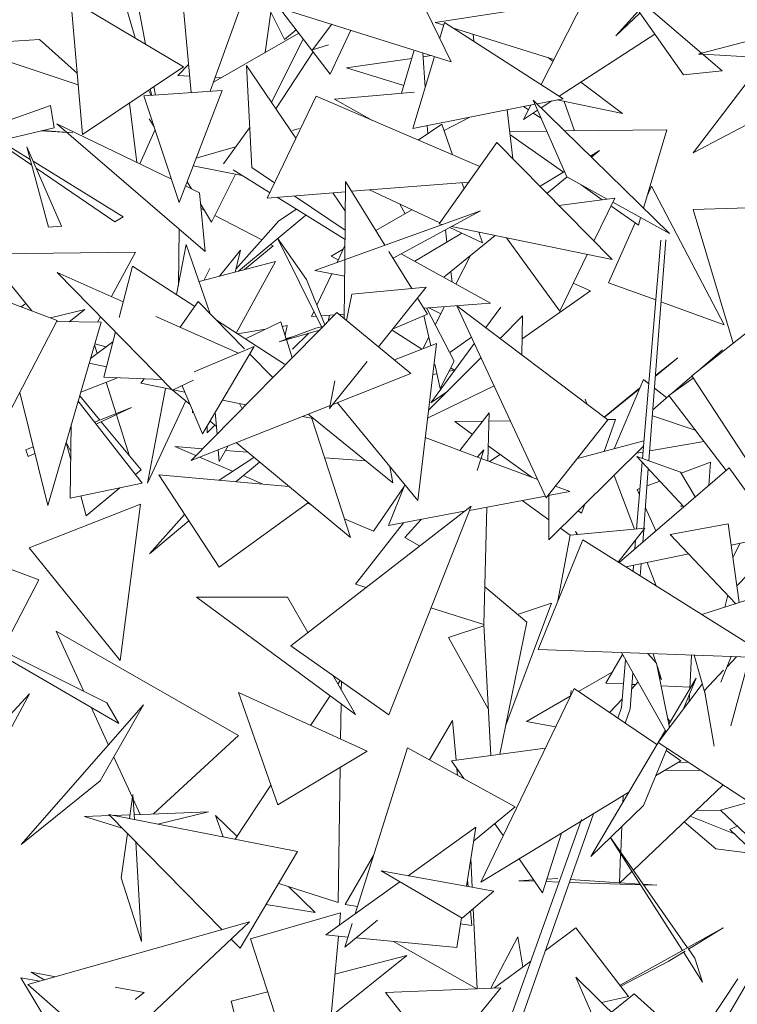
# Model space of a CAD drawing. Header units: metres. Extents: x -14.5 to 19.7, y -19.1 to 4.
# Tile 169 of 218: x 17.358 to 17.521, y 3.447 to 3.671. Entities that reach past the tile are written whole.
import ezdxf

# ---------------------------------------------------------------- set-up
doc = ezdxf.new("R2010")
doc.units = ezdxf.units.M
doc.layers.add('G-IMPT', color=7, linetype='Continuous', lineweight=5)
doc.layers.add('L-PLNT', color=7, linetype='Continuous', lineweight=5, true_color=0x005900)

# ---------------------------------------------------------------- blocks, each defined once
blk = doc.blocks.new('ÁRVORES ORNAMENTAIS - Pequeno e Médio Porte - Ipê-roxo-2976198-A')
at = {"layer": 'G-IMPT', "color": 253, "true_color": 0xaaaaaa}
for p, q in [((6.9067, 3.69319), (6.91208, 3.66529)), ((6.96543, 3.69419), (6.98152, 3.66128)), ((6.90351, 3.68808), (6.9097, 3.66671)), ((6.91993, 3.68163), (6.92244, 3.65427)), ((6.94366, 3.66632), (6.93731, 3.67905)), ((6.95402, 3.65846), (6.93802, 3.67938)), ((7.00195, 3.65608), (7.01445, 3.68062)), ((7.01932, 3.6796), (7.04308, 3.65921)), ((7.01932, 3.6796), (7.03425, 3.65829)), ((6.89777, 3.64474), (6.89512, 3.67543)), ((6.92069, 3.66015), (6.89512, 3.67543)), ((7.01183, 3.67547), (6.97784, 3.67023)), ((6.93365, 3.67367), (6.92675, 3.65457)), ((6.94054, 3.67256), (6.93922, 3.66335)), ((6.94336, 3.67322), (6.98152, 3.66128)), ((7.0189, 3.66719), (7.02404, 3.67286)), ((7.0189, 3.66719), (7.02439, 3.67235)), ((7.06069, 3.6724), (7.03648, 3.64055)), ((6.94998, 3.66396), (6.95436, 3.66978)), ((6.97784, 3.67023), (6.9798, 3.66962)), ((6.97891, 3.66662), (6.97998, 3.67023)), ((6.97998, 3.67023), (7.00693, 3.65287)), ((6.92751, 3.65667), (6.94692, 3.66775)), ((6.94366, 3.66632), (6.94632, 3.66853)), ((6.95869, 3.66842), (6.95402, 3.65846)), ((6.98201, 3.66893), (7.00485, 3.66178)), ((6.98652, 3.66752), (6.98665, 3.66594)), ((7.02775, 3.66756), (7.00604, 3.65344)), ((7.0384, 3.66323), (7.05747, 3.66816)), ((6.88799, 3.66632), (6.86942, 3.66509)), ((6.88799, 3.66632), (6.89658, 3.65859)), ((6.94791, 3.66645), (6.94068, 3.65202)), ((6.86942, 3.66509), (6.89679, 3.65605)), ((6.94168, 3.65054), (6.95014, 3.66354)), ((6.95362, 3.66512), (6.94998, 3.66396)), ((6.9731, 3.66391), (6.97024, 3.65414)), ((6.97509, 3.66329), (6.97557, 3.65539)), ((7.03766, 3.66303), (7.03831, 3.6632)), ((7.03836, 3.663), (7.03766, 3.66303)), ((6.97255, 3.66205), (6.95773, 3.65987)), ((6.97281, 3.64614), (6.97768, 3.66248)), ((6.97699, 3.6627), (6.97514, 3.66243)), ((7.0035, 3.66221), (7.00464, 3.66135)), ((7.05292, 3.66218), (7.03869, 3.66298)), ((6.89777, 3.64474), (6.92069, 3.66015)), ((6.92185, 3.66066), (6.9194, 3.65813)), ((6.93618, 3.63721), (6.93499, 3.66041)), ((6.93499, 3.66041), (6.94619, 3.64389)), ((6.95773, 3.65987), (6.97074, 3.65585)), ((7.04308, 3.65921), (7.03425, 3.65829)), ((6.9194, 3.65813), (6.9221, 3.65799)), ((6.92788, 3.65769), (6.92917, 3.65762)), ((7.01092, 3.65662), (7.02041, 3.64948)), ((7.03648, 3.64055), (7.07042, 3.6585)), ((6.9117, 3.65351), (6.92948, 3.65476)), ((6.91272, 3.65479), (6.91338, 3.65363)), ((6.91309, 3.65504), (6.91349, 3.65364)), ((6.91394, 3.65562), (6.91431, 3.6537)), ((6.91973, 3.62929), (6.92948, 3.65476)), ((6.97312, 3.65439), (6.95501, 3.6528)), ((6.90843, 3.6519), (6.91011, 3.63839)), ((6.91973, 3.62929), (6.9117, 3.65351)), ((6.93967, 3.6303), (6.9508, 3.65349)), ((6.9508, 3.65349), (6.98799, 3.63746)), ((6.95501, 3.6528), (6.96365, 3.64795)), ((7.00778, 3.63514), (7.00013, 3.65257)), ((7.00013, 3.65257), (7.03107, 3.62221)), ((7.00101, 3.6517), (7.00693, 3.65287)), ((7.00439, 3.65237), (7.00195, 3.65078)), ((7.02041, 3.64948), (7.00557, 3.6526)), ((7.00719, 3.65226), (7.00952, 3.64558)), ((6.89048, 3.65137), (6.85132, 3.63729)), ((6.89048, 3.65137), (6.89128, 3.64628)), ((6.97281, 3.64614), (7.00055, 3.65161)), ((6.99549, 3.63928), (6.9942, 3.65036)), ((6.99903, 3.65035), (6.9979, 3.65109)), ((6.99792, 3.64816), (6.99958, 3.65142)), ((7.00114, 3.65026), (6.99792, 3.64816)), ((7.00194, 3.64845), (7.00015, 3.64961)), ((6.91291, 3.64833), (6.91403, 3.64646)), ((6.9799, 3.64567), (6.98577, 3.6487)), ((6.89128, 3.64628), (6.86575, 3.64012)), ((6.88837, 3.64558), (6.89554, 3.6451)), ((6.88872, 3.64567), (6.89554, 3.6451)), ((6.92563, 3.61816), (6.89195, 3.64717)), ((6.91797, 3.63458), (6.89195, 3.64717)), ((6.91075, 3.63808), (6.91422, 3.64589)), ((6.92977, 3.63808), (6.93572, 3.64629)), ((6.947, 3.64607), (6.94544, 3.64563)), ((6.97941, 3.64712), (6.97402, 3.64348)), ((6.97608, 3.64679), (6.97619, 3.64495)), ((6.97941, 3.64712), (6.98179, 3.64013)), ((7.00323, 3.64551), (6.99477, 3.64541)), ((7.03051, 3.64583), (7.00728, 3.64556)), ((7.02519, 3.62799), (7.03051, 3.64583)), ((6.88623, 3.63775), (6.87833, 3.64316)), ((6.87904, 3.64333), (6.88587, 3.63909)), ((6.99188, 3.64295), (6.97875, 3.62442)), ((6.99188, 3.64295), (7.01804, 3.61634)), ((7.00699, 3.63615), (6.99485, 3.64471)), ((6.89001, 3.62369), (6.8851, 3.64197)), ((6.89297, 3.62388), (6.8851, 3.64197)), ((6.93254, 3.64193), (6.92358, 3.63936)), ((7.01313, 3.63982), (7.01522, 3.64107)), ((7.01338, 3.63957), (7.01522, 3.64107)), ((6.88653, 3.63868), (6.90696, 3.626)), ((6.90506, 3.62486), (6.88724, 3.63706)), ((6.93404, 3.63542), (6.92292, 3.63762)), ((6.93195, 3.63672), (6.94026, 3.63154)), ((6.93618, 3.63721), (6.94133, 3.63377)), ((7.00169, 3.63297), (7.00727, 3.63631)), ((6.92153, 3.634), (6.9225, 3.63239)), ((6.93252, 3.63572), (6.92706, 3.62482)), ((6.95735, 3.61632), (6.95752, 3.63405)), ((6.96645, 3.61959), (6.95752, 3.63405)), ((6.9589, 3.63183), (6.9855, 3.63394)), ((7.00327, 3.63136), (7.00787, 3.6351)), ((7.00778, 3.63514), (7.01692, 3.63007)), ((6.92432, 3.63151), (6.92116, 3.63304)), ((6.93967, 3.6303), (6.9575, 3.63171)), ((6.97892, 3.62466), (6.96298, 3.63215)), ((6.98394, 3.63382), (6.98442, 3.63242)), ((7.01581, 3.62992), (7.01104, 3.63329)), ((7.02704, 3.63302), (7.02598, 3.63063)), ((7.02704, 3.63302), (7.04353, 3.60145)), ((6.92563, 3.61816), (6.92432, 3.63151)), ((6.94197, 3.63048), (6.95739, 3.62086)), ((6.9458, 3.63078), (6.95741, 3.62301)), ((6.9546, 3.63148), (6.95746, 3.62727)), ((7.01867, 3.63031), (7.00599, 3.62859)), ((7.01867, 3.63031), (7.01391, 3.62053)), ((6.92457, 3.62896), (6.92706, 3.62482)), ((6.92542, 3.62754), (6.92467, 3.62793)), ((6.94234, 3.62513), (6.94634, 3.62775)), ((6.95056, 3.61387), (6.9882, 3.62741)), ((6.96439, 3.62292), (6.9726, 3.62763)), ((6.96829, 3.61661), (6.9882, 3.62741)), ((6.97105, 3.62674), (6.96986, 3.62892)), ((7.02403, 3.62413), (7.0178, 3.62852)), ((7.01821, 3.62936), (7.03107, 3.62221)), ((7.03645, 3.62769), (7.05723, 3.62832)), ((7.03645, 3.62769), (7.04555, 3.59733)), ((6.90506, 3.62486), (6.90696, 3.626)), ((6.93846, 3.62078), (6.9278, 3.62631)), ((6.94234, 3.62513), (6.93257, 3.61416)), ((6.93322, 3.61369), (6.9485, 3.62641)), ((7.02403, 3.62413), (7.02454, 3.62584)), ((6.89001, 3.62369), (6.89297, 3.62388)), ((6.91952, 3.61046), (6.91967, 3.6233)), ((6.97875, 3.62442), (6.97947, 3.62427)), ((6.98054, 3.62031), (6.98018, 3.62306)), ((6.98861, 3.62011), (6.98118, 3.6236)), ((6.9816, 3.62383), (7.01804, 3.61634)), ((7.0233, 3.62464), (7.01725, 3.61106)), ((6.94866, 3.61179), (6.94208, 3.62117)), ((6.95203, 3.60101), (6.94208, 3.62117)), ((6.97323, 3.61594), (6.9839, 3.62232)), ((6.9798, 3.61231), (6.99149, 3.6218)), ((6.98777, 3.62256), (6.98861, 3.62011)), ((7.00615, 3.60459), (6.99404, 3.62128)), ((7.02495, 3.57111), (7.02911, 3.62074)), ((7.02643, 3.57058), (7.03023, 3.62081)), ((6.91911, 3.60836), (6.92132, 3.61975)), ((6.92674, 3.60397), (6.92132, 3.61975)), ((6.92889, 3.61255), (6.93365, 3.61846)), ((6.9324, 3.61347), (6.93365, 3.61846)), ((6.93454, 3.61404), (6.94109, 3.61942)), ((6.94109, 3.61942), (6.94048, 3.61973)), ((6.95427, 3.61712), (6.957, 3.61869)), ((6.95558, 3.61568), (6.95738, 3.6195)), ((6.90977, 3.61799), (6.87575, 3.61757)), ((6.88626, 3.60467), (6.87575, 3.61757)), ((6.90431, 3.60789), (6.90977, 3.61799)), ((6.95586, 3.61628), (6.95427, 3.61712)), ((6.95722, 3.60291), (6.95735, 3.61629)), ((6.97254, 3.60972), (6.96736, 3.61812)), ((6.97016, 3.61763), (6.99045, 3.60642)), ((6.9859, 3.61726), (6.98259, 3.61076)), ((7.01243, 3.61749), (7.00615, 3.60459)), ((6.89201, 3.60249), (6.86182, 3.61391)), ((6.90909, 3.61481), (6.90606, 3.60312)), ((6.90909, 3.61481), (6.92324, 3.60569)), ((6.92422, 3.61131), (6.9416, 3.61591)), ((6.92532, 3.6116), (6.92668, 3.61432)), ((6.9416, 3.61591), (6.93268, 3.59961)), ((6.95056, 3.61387), (6.95731, 3.61253)), ((6.90699, 3.60669), (6.89202, 3.61337)), ((6.9182, 3.58661), (6.89202, 3.61337)), ((6.94866, 3.61179), (6.9528, 3.60151)), ((6.951, 3.60597), (6.95437, 3.61311)), ((6.98174, 3.61123), (6.98143, 3.61363)), ((6.97583, 3.61003), (6.95891, 3.60843)), ((6.97583, 3.61003), (6.96502, 3.59646)), ((7.00923, 3.61092), (7.01317, 3.60918)), ((7.02797, 3.60714), (7.01725, 3.61106)), ((6.95891, 3.60843), (6.95775, 3.60247)), ((6.97611, 3.60393), (6.97387, 3.60757)), ((6.99764, 3.5983), (7.01317, 3.60918)), ((6.88489, 3.60635), (6.8838, 3.6056)), ((6.89046, 3.60308), (6.8983, 3.60494)), ((6.89468, 3.60219), (6.8983, 3.60494)), ((6.92399, 3.60676), (6.91994, 3.60096)), ((6.92399, 3.60676), (6.93457, 3.59601)), ((6.97528, 3.60528), (6.99045, 3.60642)), ((6.9759, 3.60533), (6.9822, 3.59321)), ((6.97912, 3.60395), (6.97643, 3.60537)), ((6.97998, 3.60563), (6.97788, 3.60152)), ((7.01712, 3.57988), (6.98279, 3.60584)), ((7.00311, 3.56216), (6.98279, 3.60584)), ((6.99276, 3.60548), (6.98938, 3.60086)), ((7.04353, 3.60145), (7.02916, 3.6067)), ((7.03614, 3.58991), (7.05538, 3.60508)), ((6.90117, 3.60207), (6.90185, 3.60333)), ((6.93316, 3.59502), (6.9144, 3.60339)), ((6.95554, 3.6043), (6.92243, 3.57067)), ((6.94978, 3.60338), (6.95031, 3.6045)), ((6.94978, 3.60338), (6.95082, 3.60345)), ((6.95198, 3.60354), (6.95502, 3.60377)), ((6.95352, 3.60224), (6.95388, 3.60368)), ((6.95554, 3.6043), (6.97235, 3.59041)), ((6.95609, 3.60385), (6.95723, 3.60393)), ((6.96833, 3.60061), (6.97611, 3.60393)), ((6.97686, 3.5967), (6.97532, 3.60359)), ((6.99262, 3.59841), (6.99773, 3.60353)), ((6.99757, 3.59466), (6.99773, 3.60353)), ((6.89201, 3.60249), (6.88021, 3.57974)), ((6.90199, 3.60206), (6.88984, 3.56045)), ((6.90199, 3.60206), (6.89188, 3.60223)), ((6.92817, 3.60252), (6.94365, 3.59254)), ((6.93932, 3.6005), (6.93293, 3.59945)), ((6.93477, 3.59827), (6.94277, 3.60219)), ((6.95079, 3.6007), (6.94239, 3.59764)), ((6.94277, 3.60219), (6.94405, 3.59825)), ((6.94423, 3.60131), (6.94312, 3.60112)), ((6.94423, 3.60131), (6.94376, 3.59912)), ((6.95079, 3.6007), (6.95239, 3.6011)), ((6.90522, 3.59988), (6.90256, 3.58959)), ((6.95156, 3.60025), (6.94239, 3.59764)), ((6.94401, 3.59836), (6.94542, 3.59875)), ((6.94408, 3.59812), (6.94541, 3.59401)), ((6.94544, 3.59594), (6.94915, 3.59956)), ((6.96806, 3.60028), (6.97485, 3.59592)), ((6.97643, 3.59865), (6.97508, 3.596)), ((6.98612, 3.59868), (6.98116, 3.59521)), ((6.90464, 3.59765), (6.89959, 3.59383)), ((6.90049, 3.59691), (6.9011, 3.59497)), ((6.90314, 3.59651), (6.90057, 3.5972)), ((6.93678, 3.59653), (6.9231, 3.59083)), ((6.92503, 3.57674), (6.93678, 3.59653)), ((6.97818, 3.59721), (6.96861, 3.5935)), ((6.97818, 3.59721), (6.9739, 3.56158)), ((6.98677, 3.59729), (6.97685, 3.58374)), ((6.93575, 3.5948), (6.94097, 3.5895)), ((6.97636, 3.58207), (6.98828, 3.59404)), ((7.02789, 3.58996), (7.03298, 3.59397)), ((7.02789, 3.58985), (7.03298, 3.59397)), ((7.04314, 3.59578), (7.03818, 3.59152)), ((6.89929, 3.5928), (6.90316, 3.59193)), ((6.96241, 3.59318), (6.95388, 3.58247)), ((6.97902, 3.58704), (6.97779, 3.59254)), ((6.97902, 3.58704), (6.9822, 3.59321)), ((6.98142, 3.5917), (6.9822, 3.59119)), ((6.9057, 3.58947), (6.89736, 3.58621)), ((6.90256, 3.58959), (6.9158, 3.58906)), ((6.91174, 3.58922), (6.91102, 3.5882)), ((6.97235, 3.59041), (6.95462, 3.5834)), ((6.97733, 3.59017), (6.97827, 3.59037)), ((6.98103, 3.59095), (6.9822, 3.59119)), ((7.03092, 3.58541), (7.0365, 3.58936)), ((7.0362, 3.58982), (7.0318, 3.58603)), ((7.03614, 3.58991), (7.05063, 3.56779)), ((6.90315, 3.58847), (6.90541, 3.58129)), ((6.91102, 3.5882), (6.91805, 3.58676)), ((6.91663, 3.58705), (6.91253, 3.56551)), ((6.92298, 3.58889), (6.9182, 3.58661)), ((6.92503, 3.57674), (6.92035, 3.58763)), ((6.9551, 3.58879), (6.95388, 3.58247)), ((6.99126, 3.58763), (6.97614, 3.58027)), ((7.02432, 3.58708), (7.01627, 3.58052)), ((7.01632, 3.58049), (7.02425, 3.58691)), ((7.0185, 3.57333), (7.02516, 3.58906)), ((7.02638, 3.58811), (7.02516, 3.58906)), ((7.03048, 3.5849), (7.02768, 3.58709)), ((6.88984, 3.56045), (6.88352, 3.58613)), ((6.9017, 3.57981), (6.89711, 3.58534)), ((6.9181, 3.58675), (6.92218, 3.58337)), ((6.91838, 3.58669), (6.92098, 3.58616)), ((6.97685, 3.58374), (6.98072, 3.58644)), ((7.03098, 3.58533), (7.0273, 3.58217)), ((7.03092, 3.58541), (7.04396, 3.5684)), ((6.89676, 3.58413), (6.91129, 3.56549)), ((6.9089, 3.5827), (6.9005, 3.57933)), ((6.9089, 3.5827), (6.90085, 3.57888)), ((6.92119, 3.58419), (6.91253, 3.56551)), ((6.95401, 3.58316), (6.92243, 3.57067)), ((6.92958, 3.5844), (6.93488, 3.58331)), ((6.93399, 3.58241), (6.93343, 3.58361)), ((6.95563, 3.5838), (6.9739, 3.56158)), ((7.01192, 3.58459), (7.01233, 3.58351)), ((6.90548, 3.58107), (6.90844, 3.57167)), ((6.92271, 3.58214), (6.92276, 3.5815)), ((6.92792, 3.58161), (6.92831, 3.57664)), ((6.94772, 3.58067), (6.95014, 3.58018)), ((6.94911, 3.58122), (6.95014, 3.58018)), ((6.94982, 3.5805), (6.96828, 3.5656)), ((6.94987, 3.58023), (6.95861, 3.55319)), ((6.98346, 3.57293), (6.99013, 3.58148)), ((6.98985, 3.57055), (6.99013, 3.58148)), ((7.03695, 3.57754), (7.0272, 3.58083)), ((6.8952, 3.57881), (6.89494, 3.56212)), ((6.91105, 3.56852), (6.90201, 3.57943)), ((6.92605, 3.57698), (6.92781, 3.5787)), ((6.92605, 3.57698), (6.92608, 3.5785)), ((6.92673, 3.5796), (6.92817, 3.57841)), ((6.98865, 3.57958), (6.98232, 3.5795)), ((6.98633, 3.5766), (6.98232, 3.5795)), ((6.99497, 3.57966), (6.99009, 3.5796)), ((7.01712, 3.57988), (7.00311, 3.56216)), ((7.01622, 3.57272), (7.01883, 3.57997)), ((7.01883, 3.57997), (7.01704, 3.57994)), ((6.97561, 3.57585), (6.98808, 3.57121)), ((6.88657, 3.57374), (6.88485, 3.57305)), ((6.89508, 3.57081), (6.89401, 3.57471)), ((6.89511, 3.57273), (6.89404, 3.57483)), ((6.92351, 3.57177), (6.91869, 3.57382)), ((6.92506, 3.57334), (6.91869, 3.57382)), ((6.93086, 3.574), (6.92879, 3.57046)), ((6.93264, 3.57471), (6.95861, 3.55319)), ((6.99988, 3.56681), (6.98994, 3.57399)), ((7.00369, 3.5526), (7.02519, 3.57389)), ((7.01019, 3.57111), (7.02529, 3.57516)), ((7.0389, 3.575), (7.0266, 3.57285)), ((6.88541, 3.57156), (6.88485, 3.57305)), ((6.88693, 3.57228), (6.88541, 3.57156)), ((6.93186, 3.56821), (6.92433, 3.57142)), ((6.92858, 3.5731), (6.92879, 3.57046)), ((6.92876, 3.56618), (6.93667, 3.57136)), ((6.93521, 3.57258), (6.93024, 3.57295)), ((6.96214, 3.57055), (6.95277, 3.57126)), ((6.9874, 3.56841), (6.98892, 3.57309)), ((6.98892, 3.57309), (6.98744, 3.57145)), ((6.99264, 3.57204), (6.99017, 3.57043)), ((7.02508, 3.57258), (7.0236, 3.57232)), ((7.0336, 3.56801), (7.02365, 3.57157)), ((7.02365, 3.57157), (7.03433, 3.56011)), ((6.93259, 3.56584), (6.93794, 3.57031)), ((6.96757, 3.56927), (6.96828, 3.5656)), ((6.98829, 3.57113), (7.00117, 3.56634)), ((7.01963, 3.54745), (7.04468, 3.56902)), ((7.02361, 3.55508), (7.02488, 3.57025)), ((7.03375, 3.56777), (7.04045, 3.57025)), ((7.04001, 3.565), (7.04045, 3.57025)), ((7.05561, 3.55362), (7.04468, 3.56902)), ((6.91105, 3.56852), (6.90977, 3.56744)), ((6.92883, 3.54641), (6.91505, 3.5674)), ((6.94463, 3.56477), (6.91505, 3.5674)), ((6.93872, 3.56529), (6.93423, 3.56721)), ((7.01851, 3.56727), (7.02316, 3.55504)), ((7.02527, 3.55523), (7.02629, 3.56874)), ((7.0336, 3.56801), (7.03696, 3.56238)), ((6.91129, 3.56549), (6.89494, 3.56212)), ((6.96387, 3.5546), (6.97084, 3.56471)), ((6.971, 3.5651), (6.96723, 3.55588)), ((7.00522, 3.56482), (7.00847, 3.56361)), ((7.026, 3.56491), (7.02887, 3.56597)), ((6.89859, 3.55805), (6.89733, 3.56261)), ((6.9062, 3.56444), (6.89859, 3.55805)), ((6.98563, 3.55933), (7.00292, 3.56257)), ((7.00353, 3.56269), (7.00847, 3.56361)), ((7.00369, 3.5526), (7.00369, 3.56272)), ((7.02373, 3.56407), (7.02438, 3.56431)), ((7.02373, 3.56407), (7.02427, 3.56289)), ((6.91095, 3.5607), (6.88561, 3.55081)), ((6.91095, 3.5607), (6.90634, 3.52517)), ((6.92883, 3.54641), (6.94907, 3.56109)), ((6.9451, 3.52855), (6.98601, 3.56031)), ((6.94956, 3.56068), (6.94889, 3.56097)), ((6.96732, 3.51285), (6.98601, 3.56031)), ((6.9889, 3.53336), (6.98958, 3.56007)), ((6.99762, 3.56158), (7.00369, 3.55718)), ((7.01114, 3.55868), (7.01188, 3.56071)), ((7.03359, 3.56028), (7.03419, 3.56025)), ((6.92095, 3.55841), (6.91299, 3.54947)), ((6.96723, 3.55588), (6.98447, 3.55911)), ((7.01114, 3.55868), (7.01038, 3.55923)), ((7.02562, 3.55992), (7.02801, 3.55467)), ((6.91299, 3.54947), (6.92193, 3.55693)), ((6.96387, 3.5546), (6.95724, 3.55742)), ((6.95973, 3.54255), (6.97064, 3.55652)), ((6.97465, 3.55727), (6.97096, 3.55319)), ((7.04442, 3.55623), (7.03128, 3.55387)), ((7.04442, 3.55623), (7.04691, 3.53835)), ((6.88785, 3.54353), (6.85745, 3.55505)), ((7.00852, 3.55369), (7.00576, 3.53874)), ((7.00636, 3.55525), (7.00852, 3.55368)), ((7.02552, 3.55526), (7.00852, 3.55369)), ((7.01015, 3.55384), (7.00976, 3.55451)), ((7.00976, 3.55451), (7.01022, 3.55385)), ((7.02552, 3.55526), (7.01945, 3.54756)), ((7.02503, 3.5521), (7.02524, 3.5549)), ((7.04616, 3.53811), (7.03128, 3.55387)), ((7.05561, 3.55362), (7.04509, 3.55144)), ((6.97432, 3.55123), (6.97096, 3.55319)), ((7.00126, 3.52768), (7.0114, 3.55261)), ((7.0114, 3.55261), (7.05424, 3.52575)), ((7.02323, 3.55055), (7.0234, 3.55257)), ((7.04548, 3.54864), (7.04719, 3.55188)), ((6.88561, 3.55081), (6.90634, 3.52517)), ((7.03546, 3.54944), (7.02118, 3.54648)), ((7.0534, 3.54945), (7.04638, 3.54214)), ((7.02281, 3.54546), (7.02292, 3.54684)), ((7.02445, 3.54443), (7.02466, 3.5472)), ((7.02604, 3.54749), (7.02806, 3.54216)), ((6.88785, 3.54353), (6.87616, 3.52121)), ((6.95973, 3.54255), (6.96216, 3.54179)), ((6.98912, 3.54192), (6.99868, 3.5339)), ((7.04433, 3.54004), (7.04364, 3.53731)), ((6.94428, 3.53963), (6.92363, 3.53963)), ((6.92363, 3.53963), (6.95977, 3.51291)), ((6.94428, 3.53963), (6.94897, 3.53155)), ((6.9939, 3.51052), (7.00428, 3.53821)), ((7.00428, 3.53821), (6.9966, 3.53564)), ((7.03843, 3.53566), (7.05051, 3.53949)), ((6.97689, 3.53714), (6.9889, 3.53336)), ((6.98891, 3.53336), (6.99049, 3.50362)), ((6.99255, 3.5039), (6.99868, 3.5339)), ((6.89804, 3.51819), (6.89176, 3.5319)), ((6.93319, 3.50813), (6.89176, 3.5319)), ((6.98892, 3.53308), (6.98092, 3.53041)), ((6.98992, 3.5142), (6.98092, 3.53041)), ((6.906, 3.51092), (6.87898, 3.52658)), ((6.90325, 3.51558), (6.87946, 3.5275)), ((6.96732, 3.51285), (6.9451, 3.52855)), ((7.00126, 3.52768), (7.05424, 3.52575)), ((7.01664, 3.52006), (7.02044, 3.52658)), ((7.03038, 3.50901), (7.02021, 3.52699)), ((7.02815, 3.5246), (7.02617, 3.52677)), ((7.02803, 3.52473), (7.02738, 3.52673)), ((7.02022, 3.5145), (7.02113, 3.52536)), ((7.03111, 3.50999), (7.02815, 3.5246)), ((7.03569, 3.51877), (7.03611, 3.52641)), ((7.03925, 3.5173), (7.03671, 3.52639)), ((7.04276, 3.52025), (7.04511, 3.52608)), ((7.04419, 3.5238), (7.0463, 3.52604)), ((7.04926, 3.52593), (7.04504, 3.51033)), ((7.01808, 3.52253), (7.01044, 3.51815)), ((7.02216, 3.51421), (7.02279, 3.52243)), ((7.02929, 3.52086), (7.02827, 3.524)), ((7.03906, 3.51838), (7.0434, 3.52297)), ((6.95459, 3.52184), (6.95977, 3.51291)), ((6.95577, 3.51981), (6.95631, 3.52063)), ((6.95654, 3.51849), (6.95657, 3.52045)), ((7.01664, 3.52006), (7.02067, 3.51987)), ((7.02393, 3.52029), (7.02251, 3.51878)), ((7.02259, 3.51978), (7.02342, 3.51974)), ((7.02853, 3.50656), (7.03853, 3.51985)), ((7.02929, 3.52086), (7.0287, 3.52188)), ((7.03096, 3.51073), (7.03712, 3.52119)), ((7.03418, 3.51407), (7.03712, 3.52119)), ((6.87052, 3.48953), (6.88574, 3.51761)), ((6.8765, 3.50769), (6.88574, 3.51761)), ((6.9624, 3.50458), (6.93319, 3.51796)), ((6.94211, 3.4924), (6.93319, 3.51796)), ((7.00941, 3.51885), (6.98823, 3.47486)), ((7.0086, 3.51716), (7.00879, 3.51836)), ((7.00941, 3.51885), (7.02825, 3.50612)), ((7.02919, 3.51947), (7.03571, 3.51916)), ((7.03553, 3.51587), (7.03563, 3.51757)), ((7.03906, 3.51838), (7.04128, 3.5057)), ((6.906, 3.51092), (6.90325, 3.51558)), ((6.94957, 3.51046), (6.95402, 3.51716)), ((6.95638, 3.50734), (6.95649, 3.51533)), ((7.00856, 3.51707), (6.99858, 3.51136)), ((7.02039, 3.51653), (7.01745, 3.51341)), ((6.91161, 3.51511), (6.88381, 3.48341)), ((6.90362, 3.506), (6.89969, 3.51458)), ((6.91161, 3.51511), (6.90179, 3.49784)), ((7.01936, 3.51212), (7.02022, 3.5145)), ((7.02104, 3.51099), (7.02216, 3.51421)), ((6.97656, 3.50263), (6.98178, 3.51158)), ((6.98263, 3.50256), (6.98178, 3.51158)), ((6.99858, 3.51136), (7.00521, 3.51013)), ((7.0307, 3.51199), (7.03128, 3.51128)), ((7.01325, 3.48065), (7.03017, 3.50938)), ((6.91391, 3.49033), (6.93319, 3.50813)), ((7.02853, 3.50656), (7.05738, 3.48764)), ((6.9624, 3.50458), (6.94211, 3.4924)), ((6.97158, 3.50536), (6.95972, 3.46764)), ((6.99604, 3.49193), (6.97158, 3.50536)), ((7.00289, 3.50531), (6.98154, 3.50241)), ((7.02518, 3.49228), (7.03054, 3.50525)), ((7.03032, 3.50472), (7.03369, 3.50244)), ((6.9091, 3.49404), (6.90488, 3.50326)), ((6.98154, 3.50241), (6.98435, 3.49835)), ((7.03369, 3.50244), (7.02794, 3.49896)), ((7.03546, 3.50202), (7.03313, 3.5021)), ((6.95585, 3.47019), (6.95629, 3.50091)), ((6.98296, 3.49911), (6.98282, 3.50056)), ((7.03821, 3.50021), (7.03016, 3.5003)), ((6.90179, 3.49784), (6.88381, 3.48341)), ((6.93242, 3.48457), (6.94056, 3.49684)), ((7.02186, 3.49527), (6.98823, 3.47486)), ((7.02289, 3.47758), (7.04324, 3.49691)), ((6.90844, 3.48928), (6.9092, 3.49475)), ((6.90954, 3.48906), (6.9092, 3.49475)), ((6.91085, 3.49022), (6.90926, 3.49369)), ((7.02048, 3.49293), (7.02055, 3.49447)), ((7.04266, 3.49117), (7.04917, 3.49302)), ((6.9264, 3.4908), (6.90947, 3.49016)), ((6.9264, 3.4908), (6.91487, 3.48802)), ((6.99604, 3.49193), (6.98661, 3.48416)), ((7.02518, 3.49228), (7.01325, 3.48065)), ((7.04266, 3.49119), (7.03715, 3.49113)), ((7.04266, 3.49117), (7.0539, 3.48052)), ((6.90395, 3.48996), (6.89817, 3.48974)), ((6.89817, 3.48974), (6.90678, 3.48708)), ((6.9466, 3.48178), (6.9037, 3.49021)), ((6.92946, 3.46402), (6.9037, 3.49021)), ((6.90856, 3.49013), (6.90482, 3.48999)), ((6.92969, 3.4851), (6.92798, 3.48998)), ((6.92798, 3.48998), (6.93286, 3.48523)), ((6.98497, 3.41617), (7.01111, 3.48908)), ((6.98826, 3.41765), (7.0138, 3.49038)), ((7.04163, 3.48241), (7.03442, 3.48854)), ((7.04567, 3.48592), (7.03582, 3.48986)), ((6.97172, 3.47628), (6.98711, 3.48736)), ((6.98499, 3.47391), (6.98711, 3.48736)), ((6.99142, 3.48812), (6.9933, 3.4854)), ((7.02002, 3.4817), (7.02026, 3.48747)), ((7.04649, 3.48754), (7.04478, 3.48677)), ((7.05308, 3.47885), (7.04478, 3.48677)), ((6.90656, 3.47584), (6.90796, 3.48588)), ((6.91117, 3.46131), (6.90984, 3.48397)), ((7.00655, 3.48598), (7.00228, 3.4724)), ((7.03403, 3.4593), (7.01766, 3.48494)), ((7.03519, 3.45994), (7.01772, 3.485)), ((6.9466, 3.48178), (6.9336, 3.45982)), ((7.04997, 3.48133), (7.04163, 3.48241)), ((6.9574, 3.46976), (6.96388, 3.48087)), ((6.98599, 3.48023), (6.98629, 3.47368)), ((6.99693, 3.48014), (7.00228, 3.4724)), ((7.01972, 3.4747), (7.02, 3.48128)), ((6.96559, 3.47737), (6.984, 3.46668)), ((6.96559, 3.47737), (6.99118, 3.47281)), ((7.01972, 3.47457), (7.02256, 3.47727)), ((6.90656, 3.47584), (6.91117, 3.46131)), ((6.98535, 3.47385), (6.98521, 3.4753)), ((7.00025, 3.47534), (6.99689, 3.47516)), ((7.00046, 3.47504), (6.99689, 3.47516)), ((7.00575, 3.47563), (7.00326, 3.4755)), ((7.00855, 3.47544), (7.01972, 3.4747)), ((6.94233, 3.47456), (6.95585, 3.47019)), ((6.94452, 3.47385), (6.9506, 3.46793)), ((6.95305, 3.46284), (6.96982, 3.47491)), ((6.984, 3.46668), (6.99118, 3.47281)), ((7.00601, 3.47486), (7.00309, 3.47496)), ((7.02449, 3.47426), (7.00832, 3.47479)), ((7.01985, 3.47469), (7.0244, 3.47439)), ((7.02515, 3.47434), (7.0282, 3.47413)), ((7.0282, 3.47413), (7.02522, 3.47423)), ((6.93949, 3.46977), (6.9506, 3.46793)), ((6.96024, 3.46928), (6.9574, 3.46976)), ((6.98652, 3.46883), (6.98737, 3.45062)), ((6.95636, 3.46788), (6.93594, 3.46197)), ((6.95636, 3.46788), (6.9561, 3.46503)), ((6.9648, 3.46622), (6.95735, 3.46009)), ((6.9828, 3.45997), (6.98387, 3.46675)), ((6.98619, 3.46496), (6.98587, 3.46828)), ((7.03835, 3.43422), (7.05764, 3.46727)), ((6.8853, 3.45156), (6.93568, 3.46578)), ((6.9036, 3.43562), (6.93568, 3.46578)), ((6.95903, 3.46544), (6.95735, 3.46009)), ((6.98619, 3.46496), (6.98365, 3.46538)), ((7.00984, 3.46446), (7.0029, 3.45933)), ((7.02182, 3.44888), (7.00984, 3.46446)), ((7.01986, 3.45143), (7.04329, 3.46444)), ((7.03542, 3.45961), (7.04329, 3.46444)), ((6.9336, 3.45982), (6.93155, 3.4619)), ((6.93594, 3.46197), (6.95144, 3.41388)), ((6.95587, 3.46257), (6.95144, 3.41388)), ((6.95806, 3.46236), (6.95305, 3.46284)), ((6.9828, 3.45997), (6.95989, 3.46218)), ((6.99048, 3.45075), (6.99664, 3.46237)), ((6.99781, 3.45558), (6.99664, 3.46237)), ((6.96843, 3.46136), (6.98731, 3.45062)), ((7.03683, 3.45759), (7.03532, 3.45975)), ((6.95421, 3.44437), (6.97146, 3.45816)), ((6.95508, 3.45389), (6.97146, 3.45816)), ((7.03078, 3.45677), (7.03465, 3.45915)), ((7.03862, 3.45212), (7.03432, 3.45885)), ((7.03862, 3.45212), (7.03683, 3.45759)), ((6.99956, 3.45687), (6.99132, 3.45079)), ((7.02004, 3.4512), (7.03078, 3.45677)), ((6.88806, 3.45234), (6.88371, 3.45306)), ((6.89889, 3.42808), (6.88371, 3.45306)), ((6.88608, 3.45434), (6.88903, 3.45261)), ((6.88608, 3.45434), (6.89165, 3.45335)), ((7.00979, 3.45325), (7.01977, 3.44344)), ((7.00979, 3.45325), (7.02638, 3.41552)), ((7.0466, 3.45285), (7.03834, 3.44032)), ((6.8853, 3.45156), (6.9036, 3.43562)), ((6.90517, 3.45094), (6.91176, 3.44977)), ((6.99275, 3.45085), (6.9666, 3.44975)), ((6.98752, 3.44441), (6.99275, 3.45085)), ((6.90968, 3.4482), (6.91176, 3.44977)), ((6.93154, 3.44775), (6.93983, 3.44992)), ((6.97657, 3.4371), (6.9666, 3.44975)), ((7.02182, 3.44888), (7.01567, 3.44747)), ((7.0231, 3.44948), (7.01793, 3.44526)), ((7.0231, 3.44948), (7.02839, 3.44468)), ((6.93604, 3.42984), (6.93154, 3.44775))]:
    blk.add_line(p, q, dxfattribs=at)

msp = doc.modelspace()

# ---------------------------------------------------------------- block references
at = {"layer": 'L-PLNT', "color": 253, "true_color": 0xaaaaaa}
msp.add_blockref('ÁRVORES ORNAMENTAIS - Pequeno e Médio Porte - Ipê-roxo-2976198-A', (10.47483, 0), dxfattribs=at)

doc.saveas('drawing.dxf')
